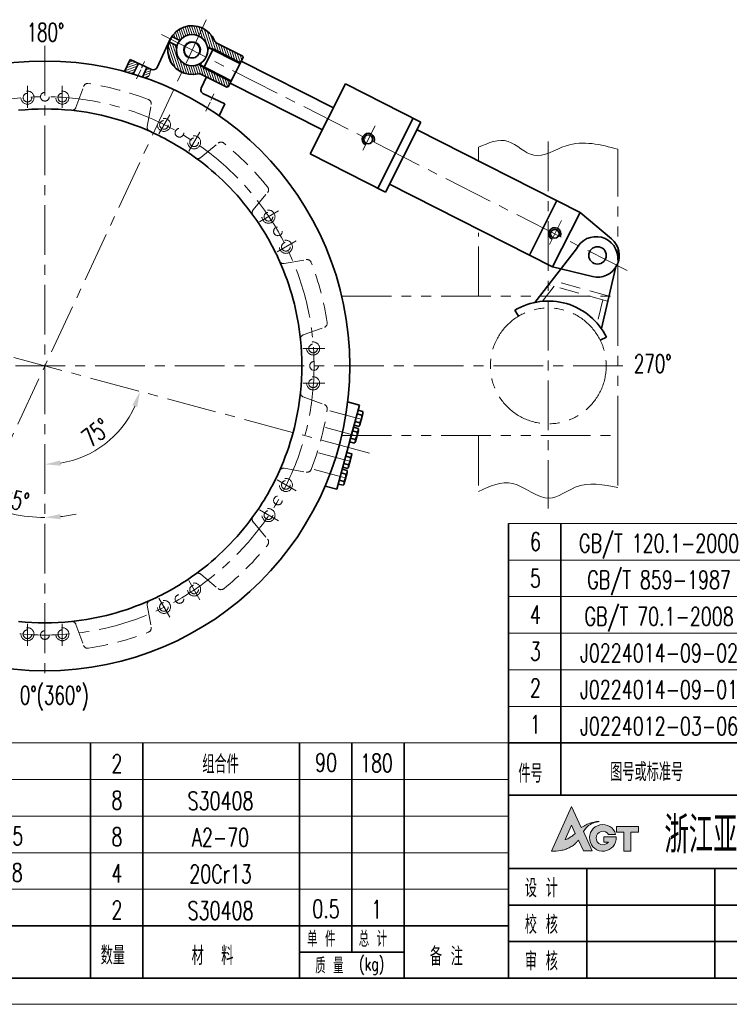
# Model space of a CAD drawing. Header units: millimetres. Extents: x -150 to 2644, y -30 to 1752.
# Tile 2 of 6: x 699 to 1513, y -30 to 1100. Entities that reach past the tile are written whole.
import ezdxf
from ezdxf.enums import TextEntityAlignment as Align

# ---------------------------------------------------------------- set-up
doc = ezdxf.new("R2010")
doc.units = ezdxf.units.MM
doc.header["$LTSCALE"] = 1.8
for name, pattern in [('CENTER', [50.8, 31.75, -6.35, 6.35, -6.35]), ('DASHED', [19.05, 12.7, -6.35]), ('PHANTOM', [63.5, 31.75, -6.35, 6.35, -6.35, 6.35, -6.35])]:
    doc.linetypes.add(name, pattern=pattern)
doc.layers.get('0').update_dxf_attribs({"lineweight": 35})
doc.layers.get('Defpoints').update_dxf_attribs({"lineweight": 35})
for name, color, linetype, lineweight in [('3中心线层', 1, 'CENTER', 15), ('YGJ波浪线', 3, 'Continuous', 15), ('YGJ粗实线', 7, 'Continuous', 35), ('YGJ细实线', 3, 'Continuous', 15), ('YGJ细虚线', 2, 'DASHED', 15), ('剖面线', 2, 'Continuous', 15), ('双点划线', 3, 'PHANTOM', 15), ('尺寸线', 4, 'Continuous', 15), ('粗实线', 7, 'Continuous', 35), ('细实线', 2, 'Continuous', 15), ('虚线', 6, 'DASHED', 15)]:
    doc.layers.add(name, color=color, linetype=linetype, lineweight=lineweight)
doc.layers.add('YGJ不打印图层', color=250, linetype='Continuous', lineweight=35, plot=False)
doc.styles.add('HC_GBDIM', font='romans.shx', dxfattribs={"width": 0.667, "bigfont": 'hzdx.shx'})
doc.styles.add('标准', font='romans.shx', dxfattribs={"width": 0.7, "bigfont": 'hzdx.shx'})
doc.dimstyles.new('HC_GBDIM', dxfattribs={"dimtxt": 3.5, "dimasz": 3, "dimexe": 1, "dimexo": 0, "dimgap": 1, "dimtad": 1, "dimdec": 0, "dimzin": 0, "dimdsep": 46, "dimtxsty": 'HC_GBDIM', "dimcen": 2.5, "dimclrd": 3, "dimclre": 3, "dimclrt": 2, "dimadec": 0, "dimazin": 0, "dimtfac": 0.714286, "dimtdec": 0, "dimtmove": 0, "dimatfit": 3, "dimfxl": 1, "dimtzin": 0, "dimlwd": -1, "dimlwe": -1, "dimarcsym": 0})

# ---------------------------------------------------------------- blocks, each defined once
blk = doc.blocks.new('*U122')
at = {"layer": 'YGJ粗实线'}
blk.add_line((0, 0), (390, 0), dxfattribs=at)
at = {"layer": 'YGJ细实线'}
blk.add_line((-25, -5), (395, -5), dxfattribs=at)
blk = doc.blocks.new('图标')
at = {"layer": 'YGJ细实线', "true_color": 0x0194a4}
h = blk.add_hatch(color=134, dxfattribs=at)
h.dxf.hatch_style = 1
edge = h.paths.add_edge_path()
edge.add_line((3171, -778.12), (3171.97, -780.18))
edge.add_line((3171.97, -780.18), (3173.62, -780.18))
edge.add_line((3173.62, -780.18), (3171.94, -776.47))
edge.add_spline(control_points=[(3171.94, -776.47), (3172.04, -776.33), (3172.28, -776.01), (3172.66, -775.54), (3173.17, -775.17), (3173.69, -774.88), (3174.3, -774.67), (3174.74, -774.61), (3174.99, -774.57)], knot_values=[0, 0, 0, 0, 0.506127, 1.21303, 1.808166, 2.393737, 2.961146, 3.730688, 3.730688, 3.730688, 3.730688], degree=3, periodic=0)
edge.add_spline(control_points=[(3174.99, -774.57), (3174.82, -774.57), (3174.47, -774.56), (3173.96, -774.65), (3173.44, -774.78), (3172.96, -774.98), (3172.46, -775.19), (3172.01, -775.44), (3171.7, -775.62), (3171.54, -775.71)], knot_values=[0, 0, 0, 0, 0.51474, 1.050592, 1.532108, 2.126606, 2.609842, 3.144291, 3.68733, 3.68733, 3.68733, 3.68733], degree=3, periodic=0)
edge.add_line((3171.54, -775.71), (3169.66, -771.68))
edge.add_line((3169.66, -771.68), (3165.83, -780.24))
edge.add_spline(control_points=[(3165.83, -780.24), (3166.43, -780.23), (3167.33, -780.21), (3168.46, -779.89), (3169.27, -779.6), (3169.96, -779.12), (3170.58, -778.65), (3170.88, -778.27), (3171, -778.12)], knot_values=[0, 0, 0, 0, 1.794018, 2.686483, 3.50397, 4.356695, 5.212459, 5.80159, 5.80159, 5.80159, 5.80159], degree=3, periodic=0)
edge = h.paths.add_edge_path(flags=16)
edge.add_spline(control_points=[(3170.4, -776.84), (3170.28, -776.94), (3170.07, -777.1), (3169.76, -777.36), (3169.45, -777.56), (3169.12, -777.78), (3168.79, -777.93), (3168.56, -777.98), (3168.46, -778.01)], knot_values=[0, 0, 0, 0, 0.461656, 0.781514, 1.214544, 1.57739, 1.966104, 2.284035, 2.284035, 2.284035, 2.284035], degree=3, periodic=0)
edge.add_line((3168.46, -778.01), (3169.69, -775.27))
edge.add_line((3169.69, -775.27), (3170.4, -776.84))
h = blk.add_hatch(color=134, dxfattribs=at)
h.dxf.hatch_style = 1
h.paths.add_polyline_path([(3178.21, -777.51), (3175.84, -777.51), (3175.84, -778.49), (3176.72, -778.49, -3.223034), (3176.78, -777.02), (3178.12, -777.02, 2.021246), (3175.66, -780.24, 0.434957)])
h = blk.add_hatch(color=134, dxfattribs=at)
h.dxf.hatch_style = 1
h.paths.add_polyline_path([(3178.27, -776.35), (3178.27, -776.62), (3179.71, -776.62), (3179.71, -780.24), (3181.02, -780.24), (3181.02, -776.62), (3182.47, -776.62), (3182.47, -775.51), (3178.27, -775.51)])
at = {"layer": 'YGJ细实线', "color": 134, "true_color": 0x0194a4}
for p, q in [((3165.83, -780.24), (3169.66, -771.68)), ((3171.54, -775.71), (3169.66, -771.68)), ((3168.46, -778.01), (3169.69, -775.27)), ((3170.4, -776.84), (3169.69, -775.27)), ((3178.27, -775.51), (3182.47, -775.51)), ((3178.27, -775.51), (3178.27, -776.35)), ((3178.27, -775.51), (3178.27, -776.62)), ((3182.47, -775.51), (3182.47, -776.62)), ((3173.62, -780.18), (3171.94, -776.47)), ((3175.84, -778.49), (3175.84, -777.51)), ((3175.84, -777.51), (3178.21, -777.51)), ((3176.78, -777.02), (3178.12, -777.02)), ((3178.27, -776.62), (3179.71, -776.62)), ((3179.71, -776.62), (3179.71, -780.24)), ((3181.02, -776.62), (3182.47, -776.62)), ((3181.02, -776.62), (3181.02, -780.24)), ((3171.97, -780.18), (3171, -778.12)), ((3175.84, -778.49), (3176.72, -778.49)), ((3171.97, -780.18), (3173.62, -780.18)), ((3179.71, -780.24), (3181.02, -780.24))]:
    blk.add_line(p, q, dxfattribs=at)
for centre, radius, start, end in [((3175.66, -777.69), 2.55, 15.2946, 4.0279), ((3175.68, -777.72), 1.3, 32.4416, 323.4921)]:
    blk.add_arc(centre, radius, start, end, dxfattribs=at)
for points in [[(3171.54, -775.71), (3172.01, -775.44), (3172.48, -775.19), (3172.92, -774.99), (3173.48, -774.78), (3173.95, -774.66), (3174.48, -774.58), (3174.99, -774.57)], [(3174.99, -774.57), (3174.23, -774.71), (3173.7, -774.9), (3173.18, -775.17), (3172.71, -775.53), (3172.24, -776.07), (3171.94, -776.47)], [(3168.46, -778.01), (3168.77, -777.92), (3169.12, -777.77), (3169.43, -777.57), (3169.79, -777.33), (3170.03, -777.13), (3170.4, -776.84)], [(3171, -778.12), (3170.62, -778.57), (3169.96, -779.12), (3169.24, -779.58), (3168.48, -779.88), (3167.62, -780.11), (3165.83, -780.24)]]:
    blk.add_spline(points, degree=3, dxfattribs=at)
blk = doc.blocks.new('HC_BTL_BLK')
at = {"layer": 'YGJ不打印图层'}
for p, q in [((-140.5, 21), (-140.5, 0)), ((-79.27, 7), (-79.27, 0))]:
    blk.add_line(p, q, dxfattribs=at)
at = {"layer": 'YGJ粗实线'}
for p, q in [((-180, 35), (0, 35)), ((-180, 35), (-180, 0)), ((-60, 35), (-60, 0)), ((0, 0), (0, 35)), ((-180, 21), (-60, 21)), ((-165, 21), (-165, 0)), ((-120, 21), (-120, 0)), ((-60, 21), (0, 21)), ((-50, 7), (-50, 21)), ((-120, 14), (-180, 14)), ((0, 14), (-60, 14)), ((-36, 7), (-36, 14)), ((-18, 7), (-18, 14)), ((-120, 7), (-180, 7)), ((-60, 7), (-120, 7)), ((-103, 7), (-103, 0)), ((0, 7), (-60, 7)), ((-60, 7), (-60, 0)), ((-60, 7), (-60, 0)), ((-50, 0), (-50, 7)), ((-36, 0), (-36, 7)), ((-18, 0), (-18, 7)), ((-180, 0), (0, 0))]:
    blk.add_line(p, q, dxfattribs=at)
at = {"layer": 'YGJ细实线'}
blk.add_blockref('图标', (-3337.63, 804.53), dxfattribs=at)
at = {"layer": 'YGJ粗实线', "style": '标准', "width": 0.7}
for s, height, p in [('设 计', 3.5, (-176.89, 15.48)), ('材 料', 3.5, (-58.86, 15.48)), ('校 核', 3.5, (-176.89, 8.48)), ('比 例', 3.5, (-58.86, 8.48)), ('质 量', 3.5, (-33.44, 8.48)), ('(kg)', 3, (-24.46, 8.9)), ('审 核', 3.5, (-176.89, 1.48)), ('标准化审查', 3.5, (-119.53, 1.48)), ('版 次', 3.5, (-58.86, 1.48)), ('第    张', 3.5, (-33.99, 1.48)), ('共    张', 3.5, (-15.73, 1.48))]:
    blk.add_text(s, height=height, dxfattribs=at).set_placement(p)
at = {"layer": 'YGJ粗实线', "style": '标准'}
for tag, p, width in [('设计', (-163.61, 15.42), 0.7), ('设计日期', (-139.9, 15.53), 0.5), ('校核', (-163.62, 8.27), 0.7), ('校核日期', (-139.91, 8.15), 0.5), ('审核', (-163.9, 1.17), 0.7), ('审核日期', (-139.93, 1.47), 0.5), ('标准化', (-102.02, 1.32), 0.7), ('标准化日期', (-78.22, 1.4), 0.5)]:
    blk.add_attdef(tag, p, '', height=3.5, dxfattribs=dict(at, width=width))
at = {"layer": 'YGJ细虚线', "style": '标准', "width": 0.7}
blk.add_text('浙江亚光科技股份有限公司', height=7, dxfattribs=at).set_placement((-150.17, 23.91))
at = {"layer": 'YGJ细虚线', "style": '标准'}
blk.add_attdef('图样代号', text='', height=7, dxfattribs=at).set_placement((-58.84, 23.93), (-2.02, 23.93), align=Align.FIT)
at = {"layer": 'YGJ细虚线', "color": 2, "style": '标准'}
blk.add_attdef('材料名称', text='', height=3.5, dxfattribs=at).set_placement((-48.51, 15.65), (-1.4, 15.65), align=Align.FIT)
at = {"layer": 'YGJ细虚线', "style": '标准'}
blk.add_attdef('图样名称', text='', height=7, rotation=359.9203, dxfattribs=at).set_placement((-118.11, 10.54), (-62.08, 10.46), align=Align.FIT)
at = {"layer": 'YGJ细虚线', "style": '标准', "width": 0.7}
for tag, p in [('比例', (-42.58, 8.34)), ('版本号', (-42.46, 1.45)), ('页码', (-27.44, 1.39)), ('页数', (-9.32, 1.39))]:
    blk.add_attdef(tag, text='', height=3.5, dxfattribs=at).set_placement(p, align=Align.CENTER)
at = {"layer": 'YGJ细虚线', "color": 2, "style": '标准', "width": 0.7}
blk.add_attdef('重量', text='', height=3.5, dxfattribs=at).set_placement((-9.41, 8.55), align=Align.CENTER)
blk = doc.blocks.new('*D187')
at = {"layer": 'Defpoints', "color": 0}
for p in [(912.9, 1100.3), (727.6, 1070.4), (677.7, 536.2), (727.6, 339.9), (541.9, 304.6)]:
    blk.add_point(p, dxfattribs=at)
at = {"layer": 'YGJ细实线', "color": 3}
for start, end in [(233.1435, 239.0732), (245.0029, 270), (275.9297, 281.8594)]:
    blk.add_arc((727.6, 702.9), 174, start, end, dxfattribs=at)
for points in [[(636.7, 551), (639.6, 556.3), (654.1, 545.2)], [(745.4, 532.8), (745.7, 526.8), (727.6, 528.9)]]:
    blk.add_solid(points, dxfattribs=at)
at = {"layer": 'YGJ细实线', "color": 2, "insert": (693.5, 549.1), "char_height": 21, "attachment_point": 5, "rotation": 347.5015, "style": 'HC_GBDIM'}
blk.add_mtext('25%%d', dxfattribs=at)
blk = doc.blocks.new('*D188')
at = {"layer": 'Defpoints', "color": 0}
for p in [(727.6, 1070.4), (355, 802.9), (775.3, 600.4), (1100.2, 602.9), (727.6, 339.9)]:
    blk.add_point(p, dxfattribs=at)
at = {"layer": 'YGJ细实线', "color": 3}
blk.add_arc((727.6, 702.9), 113.1, 279.1322, 335.8458, dxfattribs=at)
for points in [[(833.6, 655.6), (827.9, 657.7), (836.8, 673.6)], [(745.3, 594.3), (745.8, 588.3), (727.6, 589.9)]]:
    blk.add_solid(points, dxfattribs=at)
at = {"layer": 'YGJ细实线', "color": 2, "insert": (786.3, 626.3), "char_height": 21, "attachment_point": 5, "rotation": 37.489, "style": 'HC_GBDIM'}
blk.add_mtext('75%%d', dxfattribs=at)
blk = doc.blocks.new('mx$INVTITLE')
at = {"layer": 'YGJ粗实线'}
for p, q in [((0, 10), (-180, 10)), ((-180, 0), (-180, 10)), ((-170, 0), (-170, 10)), ((-132, 0), (-132, 10)), ((-80, 0), (-80, 10)), ((-70, 0), (-70, 10)), ((-40, 0), (-40, 10)), ((-30, 10), (-30, 5)), ((-20, 0), (-20, 10)), ((0, 0), (0, 10)), ((-20, 5), (-40, 5)), ((-180, 0), (0, 0))]:
    blk.add_line(p, q, dxfattribs=at)
at = {"layer": 'YGJ细虚线', "style": '标准', "width": 0.7}
for s, height, p in [('单 件', 3, (-38.56, 6)), ('总 计', 3, (-28.68, 6)), ('件号', 3.5, (-178.15, 2.41)), ('图号或标准号', 3.5, (-160.55, 2.7)), ('名 称 及 规 格', 3.5, (-120.84, 2.7)), ('数量', 3.5, (-78.06, 2.61)), ('材  料', 3.5, (-60.68, 2.54)), ('备 注', 3.5, (-15.07, 2.41)), ('质 量', 3, (-37.01, 0.89)), ('(kg)', 2.5, (-28.62, 1.48))]:
    blk.add_text(s, height=height, dxfattribs=at).set_placement(p)
blk = doc.blocks.new('mx')
for p, q in [((-170, 0), (-170, 7)), ((-132, 0), (-132, 7)), ((-80, 0), (-80, 7)), ((-70, 0), (-70, 7)), ((-40, 0), (-40, 7)), ((-30, 0), (-30, 7)), ((-20, 0), (-20, 7)), ((0, 0), (0, 7))]:
    blk.add_line(p, q)
at = {"layer": 'YGJ粗实线'}
blk.add_line((-180, 0), (-180, 7), dxfattribs=at)
at = {"layer": 'YGJ细实线'}
for p, q in [((0, 7), (-180, 7)), ((0, 0), (-180, 0))]:
    blk.add_line(p, q, dxfattribs=at)
at = {"layer": 'YGJ细虚线', "style": '标准', "width": 0.7}
for tag, p in [('序号', (-174.87, 1.79)), ('数量', (-74.95, 1.3)), ('单重', (-34.93, 1.51)), ('总重', (-25.27, 1.42))]:
    blk.add_attdef(tag, text='', height=3.5, dxfattribs=at).set_placement(p, align=Align.CENTER)
at = {"layer": 'YGJ细虚线', "style": '标准'}
for tag, p, p2 in [('图号或标准号', (-169.36, 1.46), (-133.02, 1.46)), ('名称及规格型号', (-130.92, 1.46), (-81.17, 1.46)), ('材料', (-69.2, 1.19), (-41.03, 1.19)), ('备注', (-19.06, 1.51), (-0.99, 1.51))]:
    blk.add_attdef(tag, text='', height=3.5, dxfattribs=at).set_placement(p, p2, align=Align.FIT)

msp = doc.modelspace()

# ---------------------------------------------------------------- hatches: boundary and pattern name
at = {"layer": '剖面线'}
h = msp.add_hatch(dxfattribs=at)
h.set_pattern_fill('ANSI31', color=256, scale=20, angle=333.1413, style=0)
h.set_pattern_definition([(108.141258, (13995.428, 8325.218), (2.37572943, 0.778402), [])])
h.paths.add_polyline_path([(909.3, 1090.4), (904.7, 1081.5, 0.350001), (882.8, 1076.9), (873.7, 1081.5, -0.372825)])
h.paths.add_polyline_path([(870.1, 1074.4), (879.1, 1069.8, 0.350001), (888.5, 1049.4), (884, 1040.5, -0.372825)])
h.paths.add_polyline_path([(916.3, 1068.9), (952, 1050.8), (951.5, 1050), (915.9, 1068)], flags=17)
h.paths.add_polyline_path([(905.9, 1048.4), (941.6, 1030.3), (941.2, 1029.4), (905.5, 1047.5)], flags=17)
edge = h.paths.add_edge_path()
edge.add_line((938, 1023.2), (936.6, 1022.7))
edge.add_line((936.6, 1022.7), (905.1, 1038.7))
edge.add_arc((896.6, 1065.4), 28, 243.1413, 287.5566, ccw=False)
edge.add_line((884, 1040.5), (888.5, 1049.4))
edge.add_arc((896.6, 1065.4), 18, 243.1413, 295.4714)
edge.add_line((904.4, 1049.2), (905.9, 1048.4))
edge.add_line((905.9, 1048.4), (905.5, 1047.5))
edge.add_line((905.5, 1047.5), (941.2, 1029.4))
edge.add_line((941.2, 1029.4), (938, 1023.2))
edge = h.paths.add_edge_path()
edge.add_line((954.7, 1058.4), (955.2, 1057.1))
edge.add_line((955.2, 1057.1), (952, 1050.8))
edge.add_line((952, 1050.8), (916.3, 1068.9))
edge.add_line((916.3, 1068.9), (915.9, 1068))
edge.add_line((915.9, 1068), (914.3, 1068.8))
edge.add_arc((896.6, 1065.4), 18, 10.8111, 63.1413)
edge.add_line((904.7, 1081.5), (909.3, 1090.4))
edge.add_arc((896.6, 1065.4), 28, 18.7259, 63.1413, ccw=False)
edge.add_line((923.1, 1074.4), (954.7, 1058.4))
h = msp.add_hatch(dxfattribs=at)
h.set_pattern_fill('ANSI31', color=256, scale=20, angle=155, style=0)
h.set_pattern_definition([(200, (2614.937, -15126.7213), (0.85505036, -2.34923155), [])])
edge = h.paths.add_edge_path()
edge.add_arc((811.7, 996.4), 45, 67.2159, 80.7858, ccw=False)
edge.add_line((829.1, 1037.8), (834.9, 1050.1))
edge.add_line((834.9, 1050.1), (825.3, 1054.5))
edge.add_line((825.3, 1054.5), (818.9, 1040.8))
edge = h.paths.add_edge_path()
edge.add_spline(control_points=[(843.7, 1033.1), (844.4, 1033.9), (845.9, 1034.8), (848.6, 1036.9), (847.8, 1040.6), (849, 1042.6), (849.4, 1043.3)], knot_values=[0, 0, 0, 0, 2.038896, 5.182985, 9.313856, 11.863259, 11.863259, 11.863259, 11.863259], degree=3, periodic=0)
edge.add_line((849.4, 1043.3), (844.8, 1045.4))
edge.add_line((844.8, 1045.4), (839.7, 1034.5))
edge.add_arc((838.3, 1023.8), 10.7, 59.7424, 82.2042, ccw=False)

# ---------------------------------------------------------------- linework, layer by layer
for p, q in [((920.8, 1066.7, -9.6), (909.9, 1045.2, -9.6)), ((920.8, 1066.7, -9.6), (952, 1050.8, -9.6)), ((952.9, 1052.6, -9.6), (940.2, 1027.6, -9.6)), ((952.9, 1052.6, -9.6), (1058.9, 999, -9.6)), ((909.9, 1045.2, -9.6), (941.2, 1029.4, -9.6)), ((940.2, 1027.6, -9.6), (1046.2, 974, -9.6)), ((1072.9, 1026.6, -9.6), (1032.2, 946.3, -9.6)), ((1072.9, 1026.6, -9.6), (1159.4, 982.8, -9.6)), ((1150.5, 987.3, -9.6), (1109.8, 907, -9.6)), ((1159.4, 982.8, -9.6), (1118.8, 902.5, -9.6)), ((1154.9, 973.9, -9.6), (1342.3, 879, -9.6)), ((1032.2, 946.3, -9.6), (1118.8, 902.5, -9.6)), ((1123.3, 911.4, -9.6), (1310.6, 816.6, -9.6)), ((1315.5, 892.6, -9.6), (1283.9, 830.1, -9.6)), ((1342.3, 879, -9.6), (1310.6, 816.6, -9.6)), ((1342.3, 879, -9.6), (1378.2, 848.9, -9.6)), ((1310.6, 816.6, -9.6), (1356.2, 805.4, -9.6))]:
    msp.add_line(p, q)
at = {"ltscale": 6}
for p, q in [((1062.8, 561.3, -9.6), (1088.7, 657.9, -9.6)), ((1088.7, 657.9, -9.6), (1075.1, 661.5, -9.6)), ((1091.5, 646.2, -9.6), (1085.9, 647.7, -9.6)), ((1092.6, 650.4, -9.6), (1087, 651.9, -9.6)), ((1089.2, 635.4, -9.6), (1092.7, 648.2, -9.6)), ((1082.5, 634.9, -9.6), (1088, 633.5, -9.6)), ((1089.2, 637.7, -9.6), (1083.6, 639.2, -9.6)), ((1077.3, 615.6, -9.6), (1081.9, 632.6, -9.6)), ((1086.3, 626.9, -9.6), (1080.7, 628.4, -9.6)), ((1087.4, 631.1, -9.6), (1081.9, 632.6, -9.6)), ((1084.1, 616.1, -9.6), (1087.5, 628.8, -9.6)), ((1077.3, 615.6, -9.6), (1082.9, 614.1, -9.6)), ((1084, 618.4, -9.6), (1078.5, 619.9, -9.6)), ((1078.5, 597.9, -9.6), (1073, 599.4, -9.6)), ((1079.7, 602.1, -9.6), (1074.1, 603.6, -9.6)), ((1076.3, 587.1, -9.6), (1079.7, 599.9, -9.6)), ((1076.2, 589.4, -9.6), (1070.7, 590.9, -9.6)), ((1073.3, 578.6, -9.6), (1067.8, 580.1, -9.6)), ((1068.9, 584.3, -9.6), (1074.5, 582.8, -9.6)), ((1069.6, 586.6, -9.6), (1075.1, 585.2, -9.6)), ((1074.5, 580.5, -9.6), (1071.1, 567.8, -9.6)), ((1069.9, 565.8, -9.6), (1064.4, 567.3, -9.6)), ((1071.1, 570.1, -9.6), (1065.5, 571.6, -9.6)), ((1062.8, 561.3, -9.6), (1049.2, 565, -9.6))]:
    msp.add_line(p, q, dxfattribs=at)
for centre, radius in [((727.6, 702.9, -9.6), 350), ((1098.9, 963, -9.6), 5), ((1313.1, 854.6, -9.6), 5), ((1362.1, 829.7, -9.6), 10)]:
    msp.add_circle(centre, radius)
for centre, radius, start, end in [((727.6, 702.9, -9.6), 295, 84.087, 95.913), ((727.6, 702.9, -9.6), 295, 65.913, 84.087), ((727.6, 702.9, -9.6), 295, 54.087, 65.913), ((727.6, 702.9, -9.6), 295, 35.913, 54.087), ((727.6, 702.9, -9.6), 295, 24.087, 35.913), ((727.6, 702.9, -9.6), 295, 5.913, 24.087), ((727.6, 702.9, -9.6), 295, 354.087, 5.913), ((727.6, 702.9, -9.6), 295, 335.913, 354.087), ((1076.5, 645.7, -9.6), 15, 327.9524, 2.0476), ((1088.8, 649.2, -9.6), 4, 311.6276, 18.3724), ((1085.4, 636.4, -9.6), 4, 311.6276, 18.3724), ((1071.3, 626.3, -9.6), 15, 327.9524, 2.0476), ((1083.6, 629.9, -9.6), 4, 311.6276, 18.3724), ((1080.2, 617.1, -9.6), 4, 311.6276, 18.3724), ((1075.9, 600.9, -9.6), 4, 311.6276, 18.3724), ((1072.4, 588.1, -9.6), 4, 311.6276, 18.3724), ((1063.5, 597.4, -9.6), 15, 327.9524, 2.0476), ((727.6, 702.9, -9.6), 295, 324.087, 335.913), ((1058.3, 578, -9.6), 15, 327.9524, 2.0476), ((1070.7, 581.6, -9.6), 4, 311.6276, 18.3724), ((1067.3, 568.8, -9.6), 4, 311.6276, 18.3724), ((727.6, 702.9, -9.6), 295, 305.913, 324.087), ((727.6, 702.9, -9.6), 295, 294.087, 305.913), ((727.6, 702.9, -9.6), 295, 275.913, 294.087), ((727.6, 702.9, -9.6), 295, 264.087, 275.913)]:
    msp.add_arc(centre, radius, start, end, dxfattribs=at)
for centre, radius, start, end in [((1098.9, 963, -9.6), 7, 333.1413, 243.1413), ((1313.1, 854.6, -9.6), 7, 333.1413, 243.1413), ((1362.1, 829.7, -9.6), 25, 256.2695, 50.013)]:
    msp.add_arc(centre, radius, start, end)
at = {"layer": '3中心线层'}
for p, q in [((541.9, 304.6, -9.6), (912.9, 1100.3, -9.6)), ((861.6, 1083.2, -9.6), (1396.1, 812.5, -9.6)), ((727.6, 1070.4, -9.6), (727.6, 339.9, -9.6)), ((707.6, 1024.3, -9.6), (707.6, 999.1, -9.6)), ((747.6, 1024.3, -9.6), (747.6, 999.1, -9.6)), ((871, 991.3, -9.6), (858.4, 969.4, -9.6)), ((1106.7, 978.4, -9.6), (1092.7, 950.6, -9.6)), ((905.6, 971.3, -9.6), (893, 949.4, -9.6)), ((1305.6, 960.6, -9.6), (1305.6, 539.2, -9.6)), ((995.9, 880.9, -9.6), (974.1, 868.3, -9.6)), ((1320.9, 870, -9.6), (1306.8, 842.2, -9.6)), ((1015.9, 846.3, -9.6), (994.1, 833.7, -9.6)), ((1100.2, 602.9, -9.6), (355, 802.9, -9.6)), ((1049, 722.9, -9.6), (1023.8, 722.9, -9.6)), ((53.8, 702.9, -9.6), (1401.3, 702.9, -9.6)), ((1049, 682.9, -9.6), (1023.8, 682.9, -9.6)), ((1091.9, 641.5, -9.6), (1054.8, 651.5, -9.6)), ((1086.7, 622.2, -9.6), (1049.6, 632.1, -9.6)), ((1079, 593.2, -9.6), (1041.9, 603.2, -9.6)), ((1073.8, 573.9, -9.6), (1036.7, 583.8, -9.6)), ((1015.9, 559.5, -9.6), (994.1, 572.1, -9.6)), ((995.9, 524.9, -9.6), (974.1, 537.5, -9.6)), ((905.6, 434.5, -9.6), (893, 456.4, -9.6)), ((871, 414.5, -9.6), (858.4, 436.4, -9.6)), ((707.6, 381.5, -9.6), (707.6, 406.7, -9.6)), ((747.6, 381.5, -9.6), (747.6, 406.7, -9.6))]:
    msp.add_line(p, q, dxfattribs=at)
at = {"layer": '3中心线层', "ltscale": 0.2}
for p, q in [((832.7, 1032.5, -9.6), (842, 1052.3, -9.6)), ((912.4, 995.3, -9.6), (921.7, 1015.1, -9.6))]:
    msp.add_line(p, q, dxfattribs=at)
at = {"layer": '3中心线层'}
msp.add_circle((727.6, 702.9, -9.6), 309, dxfattribs=at)
at = {"layer": 'YGJ细实线'}
for points in [[(1225.6, 954, -9.6), (1259.4, 960.6), (1288.9, 944.7), (1326.1, 955.6), (1385.6, 951.6, -9.6)], [(1225.6, 558.8, -9.6), (1264.7, 568), (1306.9, 550.9), (1336.6, 563.5), (1385.6, 563.4, -9.6)]]:
    msp.add_spline(points, degree=3, dxfattribs=at)
at = {"layer": '双点划线'}
for p, q in [((1225.6, 938.1, -9.6), (1225.6, 954, -9.6)), ((1385.6, 782.9, -9.6), (1385.6, 951.6, -9.6)), ((1225.6, 782.9, -9.6), (1225.6, 855.8, -9.6)), ((1068.3, 782.9, -9.6), (1385.6, 782.9, -9.6)), ((1385.6, 782.9, -9.6), (1385.6, 622.9, -9.6)), ((1068.3, 622.9, -9.6), (1385.6, 622.9, -9.6)), ((1225.6, 622.9, -9.6), (1225.6, 558.8, -9.6)), ((1385.6, 622.9, -9.6), (1385.6, 563.4, -9.6))]:
    msp.add_line(p, q, dxfattribs=at)
msp.add_circle((1305.6, 702.9, -9.6), 66.5, dxfattribs=at)
at = {"layer": '尺寸线', "linetype": 'DASHED'}
for p, q in [((1312.2, 794.3, -9.6), (1298.9, 777.1, -9.6)), ((1373.7, 777.1, -9.6), (1306, 796, -9.6)), ((1375.3, 782.9, -9.6), (1310, 801.1, -9.6)), ((1368.2, 778.7, -9.6), (1361.8, 751.7, -9.6))]:
    msp.add_line(p, q, dxfattribs=at)
at = {"layer": '粗实线'}
for p, q in [((871.2, 1077.3, -9.6), (856.4, 1045.6, -9.6)), ((870.3, 1075, -9.6), (879.3, 1070.4, -9.6)), ((873.4, 1081, -9.6), (882.4, 1076.5, -9.6)), ((914.3, 1068.8, -9.6), (951.5, 1050, -9.6)), ((916.3, 1068.9, -9.6), (914.6, 1065.6, -9.6)), ((916.3, 1068.9, -9.6), (914.6, 1065.6, -9.6)), ((924.9, 1073.5, -9.6), (954.7, 1058.4, -9.6)), ((825.3, 1054.5, -9.6), (818.9, 1040.8, -9.6)), ((825.3, 1054.5, -9.6), (849.8, 1043.1, -9.6)), ((955.2, 1057.1, -9.6), (938, 1023.2, -9.6)), ((955.2, 1057.1, -9.6), (954.7, 1058.4, -9.6)), ((834.9, 1050.1, -9.6), (829.1, 1037.8, -9.6)), ((839.7, 1034.5, -9.6), (844.8, 1045.4, -9.6)), ((904.4, 1049.2, -9.6), (941.6, 1030.3, -9.6)), ((907.2, 1050.9, -9.6), (905.5, 1047.5, -9.6)), ((907.2, 1050.9, -9.6), (905.9, 1048.4, -9.6)), ((906.8, 1037.9, -9.6), (936.6, 1022.7, -9.6)), ((907.2, 1021.9, -9.6), (913.1, 1034.6, -9.6)), ((936.6, 1022.7, -9.6), (938, 1023.2, -9.6)), ((909.6, 1015.2, -9.6), (934.1, 1003.8, -9.6)), ((934.1, 1003.8, -9.6), (927.7, 990.1, -9.6)), ((1337.9, 837.1, -9.6), (1290.3, 775.8, -9.6)), ((1382.9, 815.2, -9.6), (1366.6, 745.7, -9.6)), ((1267.2, 766.7, -9.6), (1271.3, 759.9, -9.6)), ((1372.3, 736, -9.6), (1365.2, 732.4, -9.6))]:
    msp.add_line(p, q, dxfattribs=at)
for radius in [18, 9]:
    msp.add_circle((896.6, 1065.4, -9.6), radius, dxfattribs=at)
for centre, radius, start, end in [((896.6, 1065.4, -9.6), 28, 22.3922, 284.2644), ((896.6, 1065.4, -9.6), 28, 22.3922, 283.8903), ((927.1, 1078, -9.6), 5, 202.3922, 243.1413), ((851.9, 1047.7, -9.6), 5, 245, 335), ((904.5, 1033.4, -9.6), 5, 63.1413, 103.8903), ((911.7, 1019.8, -9.6), 5, 155, 245), ((1360.5, 826.3, -9.6), 25, 356.6041, 154.2387), ((1305.6, 702.9, -9.6), 74.5, 26.3562, 121.0379)]:
    msp.add_arc(centre, radius, start, end, dxfattribs=at)
at = {"layer": '细实线'}
for p, q in [((870.1, 1074.4, -9.6), (879.1, 1069.8, -9.6)), ((873.7, 1081.5, -9.6), (882.8, 1076.9, -9.6)), ((916.3, 1068.9, -9.6), (952, 1050.8, -9.6)), ((905.5, 1047.5, -9.6), (941.2, 1029.4, -9.6))]:
    msp.add_line(p, q, dxfattribs=at)
msp.add_arc((896.6, 1065.4, -9.6), 10, 331.9941, 247.2407, dxfattribs=at)
at = {"layer": '细实线', "start_tangent": (0.888173, 0.459508), "end_tangent": (0.48375, 0.875206)}
msp.add_spline([(843.7, 1033.1, -9.6), (845.6, 1034.7, -9.6), (847.8, 1036.9, -9.6), (848.4, 1041, -9.6), (849.4, 1043.3, -9.6)], degree=3, dxfattribs=at)
at = {"layer": '虚线'}
for p, q in [((763.2, 999.6, -9.6), (772, 1023.9, -9.6)), ((845.1, 977.7, -9.6), (849.6, 1003.1, -9.6)), ((906.8, 942.1, -9.6), (926.5, 958.6, -9.6)), ((966.7, 882.1, -9.6), (983.3, 901.9, -9.6)), ((1002.3, 820.4, -9.6), (1027.8, 824.9, -9.6)), ((1024.3, 738.5, -9.6), (1048.5, 747.3, -9.6)), ((1024.3, 667.3, -9.6), (1048.5, 658.5, -9.6)), ((1002.3, 585.4, -9.6), (1027.8, 580.9, -9.6)), ((966.7, 523.7, -9.6), (983.3, 504, -9.6)), ((906.8, 463.8, -9.6), (926.5, 447.2, -9.6)), ((845.1, 428.2, -9.6), (849.6, 402.7, -9.6)), ((763.2, 406.2, -9.6), (772, 382, -9.6))]:
    msp.add_line(p, q, dxfattribs=at)
for centre, radius in [((707.6, 1010.9, -9.6), 7.5), ((747.6, 1010.9, -9.6), 7.5), ((707.6, 1010.9, -9.6), 5), ((727.6, 1011.9, -9.6), 5), ((747.6, 1010.9, -9.6), 5), ((864.3, 979.6, -9.6), 7.5), ((864.3, 979.6, -9.6), 5), ((882.1, 970.5, -9.6), 5), ((898.9, 959.6, -9.6), 7.5), ((898.9, 959.6, -9.6), 5), ((984.3, 874.2, -9.6), 7.5), ((984.3, 874.2, -9.6), 5), ((995.2, 857.4, -9.6), 5), ((1004.3, 839.6, -9.6), 7.5), ((1004.3, 839.6, -9.6), 5), ((1035.6, 722.9, -9.6), 7.5), ((1035.6, 722.9, -9.6), 5), ((1036.6, 702.9, -9.6), 5), ((1035.6, 682.9, -9.6), 7.5), ((1035.6, 682.9, -9.6), 5), ((1004.3, 566.2, -9.6), 7.5), ((1004.3, 566.2, -9.6), 5), ((995.2, 548.4, -9.6), 5), ((984.3, 531.6, -9.6), 7.5), ((984.3, 531.6, -9.6), 5), ((898.9, 446.2, -9.6), 7.5), ((898.9, 446.2, -9.6), 5), ((864.3, 426.2, -9.6), 7.5), ((864.3, 426.2, -9.6), 5), ((882.1, 435.3, -9.6), 5), ((707.6, 394.9, -9.6), 7.5), ((707.6, 394.9, -9.6), 5), ((727.6, 393.9, -9.6), 5), ((747.6, 394.9, -9.6), 7.5), ((747.6, 394.9, -9.6), 5)]:
    msp.add_circle(centre, radius, dxfattribs=at)
for centre, radius, start, end in [((776.7, 1022.1, -9.6), 5, 81.2508, 160), ((727.6, 702.9, -9.6), 328, 68.7492, 81.1215), ((844.7, 1003.9, -9.6), 5, 350, 68.7492), ((758.5, 1001.3, -9.6), 5, 264.087, 340), ((850, 976.8, -9.6), 5, 170, 245.913), ((929.8, 954.8, -9.6), 5, 51.2508, 130), ((727.6, 702.9, -9.6), 328, 38.7492, 51.2508), ((903.5, 945.9, -9.6), 5, 234.087, 310), ((979.5, 905.1, -9.6), 5, 320, 38.7492), ((970.6, 878.9, -9.6), 5, 140, 215.913), ((1001.5, 825.3, -9.6), 5, 204.087, 280), ((1028.6, 820, -9.6), 5, 21.2508, 100), ((727.6, 702.9, -9.6), 328, 8.7492, 21.2508), ((1046.8, 752, -9.6), 5, 290, 8.7492), ((1026, 733.8, -9.6), 5, 110, 185.913), ((1026, 672, -9.6), 5, 174.087, 250), ((1046.8, 653.8, -9.6), 5, 351.2508, 70), ((727.6, 702.9, -9.6), 328, 338.7492, 351.2508), ((1001.5, 580.5, -9.6), 5, 80, 155.913), ((1028.6, 585.8, -9.6), 5, 260, 338.7492), ((970.6, 526.9, -9.6), 5, 144.087, 220), ((727.6, 702.9, -9.6), 328, 308.7492, 321.2508), ((979.5, 500.7, -9.6), 5, 321.2508, 40), ((903.5, 459.9, -9.6), 5, 50, 125.913), ((929.8, 451, -9.6), 5, 230, 308.7492), ((850, 429, -9.6), 5, 114.087, 190), ((758.5, 404.5, -9.6), 5, 20, 95.913), ((727.6, 702.9, -9.6), 328, 278.7492, 291.2508), ((844.7, 401.9, -9.6), 5, 291.2508, 10), ((776.7, 383.7, -9.6), 5, 200, 278.7492)]:
    msp.add_arc(centre, radius, start, end, dxfattribs=at)

# ---------------------------------------------------------------- block references
at = {"layer": 'YGJ波浪线', "ltscale": 6, "xscale": 6, "yscale": 6, "zscale": 6}
msp.add_blockref('*U122', (0, 0), dxfattribs=at)
at = {"layer": 'YGJ波浪线', "xscale": 6, "yscale": 6, "zscale": 6}
for p in [(2340, 210), (1260, 0)]:
    msp.add_blockref('mx$INVTITLE', p, dxfattribs=at)
at = {"layer": 'YGJ波浪线', "ltscale": 6}
ref = msp.add_blockref('HC_BTL_BLK', (2340, 0), dxfattribs=dict(at, xscale=6, yscale=6, zscale=6))
ref.add_attrib('图样名称', '液压开盖组件', dxfattribs={"layer": 'YGJ细虚线', "height": 42, "rotation": 359.9203, "style": '标准', "width": 0.8}).set_placement((1799.4, 63), align=Align.CENTER)
ref.add_attrib('图样代号', 'J0224014-09', dxfattribs={"layer": 'YGJ细虚线', "height": 42, "style": '标准', "width": 0.781854}).set_placement((1987, 143.6), (2327.9, 143.6), align=Align.FIT)
ref.add_attrib('比例', '1:6', dxfattribs={"layer": 'YGJ细虚线', "height": 21, "style": '标准', "width": 0.7}).set_placement((2084.5, 50), align=Align.CENTER)
ref.add_attrib('页码', '1', dxfattribs={"layer": 'YGJ细虚线', "height": 21, "style": '标准', "width": 0.7}).set_placement((2175.3, 8.3), align=Align.CENTER)
ref.add_attrib('页数', '1', dxfattribs={"layer": 'YGJ细虚线', "height": 21, "style": '标准', "width": 0.7}).set_placement((2284.1, 8.3), align=Align.CENTER)
ref.add_attrib('版本号', '1', dxfattribs={"layer": 'YGJ细虚线', "height": 21, "style": '标准', "width": 0.7}).set_placement((2085.3, 8.7), align=Align.CENTER)
ref.add_attrib('材料名称', '组合件', dxfattribs={"layer": 'YGJ细虚线', "color": 2, "height": 21, "style": '标准', "width": 0.8}).set_placement((2190.3, 93.9), align=Align.CENTER)
ref.add_attrib('重量', '355', dxfattribs={"layer": 'YGJ细虚线', "color": 2, "height": 21, "style": '标准', "width": 0.7}).set_placement((2283.5, 51.3), align=Align.CENTER)
at = {"layer": 'YGJ粗实线'}
ref = msp.add_blockref('mx', (2340, 480), dxfattribs=dict(at, xscale=6, yscale=6, zscale=6))
ref.add_attrib('序号', '6', dxfattribs={"layer": 'YGJ细虚线', "height": 21, "style": '标准', "width": 0.7}).set_placement((1290.8, 490.7), align=Align.CENTER)
ref.add_attrib('图号或标准号', 'GB/T 120.1-2000', dxfattribs={"layer": 'YGJ细虚线', "height": 21, "style": '标准', "width": 0.7}).set_placement((1432.8, 488.8), align=Align.CENTER)
ref.add_attrib('名称及规格型号', '内螺纹圆柱销 12X35', dxfattribs={"layer": 'YGJ细虚线', "height": 21, "style": '标准', "width": 0.7}).set_placement((1703.7, 488.8), align=Align.CENTER)
ref.add_attrib('数量', '12', dxfattribs={"layer": 'YGJ细虚线', "height": 21, "style": '标准', "width": 0.7}).set_placement((1890.3, 487.8), align=Align.CENTER)
ref.add_attrib('材料', 'A1', dxfattribs={"layer": 'YGJ细虚线', "height": 21, "style": '标准', "width": 0.7}).set_placement((2009.3, 487.1), align=Align.CENTER)
ref = msp.add_blockref('mx', (2340, 438), dxfattribs=dict(at, xscale=6, yscale=6, zscale=6))
ref.add_attrib('序号', '5', dxfattribs={"layer": 'YGJ细虚线', "height": 21, "style": '标准', "width": 0.7}).set_placement((1290.8, 448.7), align=Align.CENTER)
ref.add_attrib('图号或标准号', 'GB/T 859-1987', dxfattribs={"layer": 'YGJ细虚线', "height": 21, "style": '标准', "width": 0.7}).set_placement((1432.8, 446.8), align=Align.CENTER)
ref.add_attrib('名称及规格型号', '轻型弹簧垫圈 8', dxfattribs={"layer": 'YGJ细虚线', "height": 21, "style": '标准', "width": 0.7}).set_placement((1703.7, 446.8), align=Align.CENTER)
ref.add_attrib('数量', '24', dxfattribs={"layer": 'YGJ细虚线', "height": 21, "style": '标准', "width": 0.7}).set_placement((1890.3, 445.8), align=Align.CENTER)
ref.add_attrib('材料', 'S30408', dxfattribs={"layer": 'YGJ细虚线', "height": 21, "style": '标准', "width": 0.7}).set_placement((2009.3, 445.1), align=Align.CENTER)
ref = msp.add_blockref('mx', (2340, 396), dxfattribs=dict(at, xscale=6, yscale=6, zscale=6))
ref.add_attrib('序号', '4', dxfattribs={"layer": 'YGJ细虚线', "height": 21, "style": '标准', "width": 0.7}).set_placement((1290.8, 406.7), align=Align.CENTER)
ref.add_attrib('图号或标准号', 'GB/T 70.1-2008', dxfattribs={"layer": 'YGJ细虚线', "height": 21, "style": '标准', "width": 0.7}).set_placement((1432.8, 404.8), align=Align.CENTER)
ref.add_attrib('名称及规格型号', '内六角圆柱头螺钉 M8X30', dxfattribs={"layer": 'YGJ细虚线', "height": 21, "style": '标准', "width": 0.7}).set_placement((1703.7, 404.8), align=Align.CENTER)
ref.add_attrib('数量', '24', dxfattribs={"layer": 'YGJ细虚线', "height": 21, "style": '标准', "width": 0.7}).set_placement((1890.3, 403.8), align=Align.CENTER)
ref.add_attrib('材料', 'A2-70', dxfattribs={"layer": 'YGJ细虚线', "height": 21, "style": '标准', "width": 0.7}).set_placement((2009.3, 403.1), align=Align.CENTER)
ref = msp.add_blockref('mx', (2340, 354), dxfattribs=dict(at, xscale=6, yscale=6, zscale=6))
ref.add_attrib('序号', '3', dxfattribs={"layer": 'YGJ细虚线', "height": 21, "style": '标准', "width": 0.7}).set_placement((1290.8, 364.7), align=Align.CENTER)
ref.add_attrib('图号或标准号', 'J0224014-09-02', dxfattribs={"layer": 'YGJ细虚线', "height": 21, "style": '标准', "width": 0.7}).set_placement((1432.8, 362.8), align=Align.CENTER)
ref.add_attrib('名称及规格型号', '卡环', dxfattribs={"layer": 'YGJ细虚线', "height": 21, "style": '标准', "width": 0.7}).set_placement((1703.7, 362.8), align=Align.CENTER)
ref.add_attrib('数量', '1', dxfattribs={"layer": 'YGJ细虚线', "height": 21, "style": '标准', "width": 0.7}).set_placement((1890.3, 361.8), align=Align.CENTER)
ref.add_attrib('材料', 'S30408Ⅱ', dxfattribs={"layer": 'YGJ细虚线', "height": 21, "style": '标准', "width": 0.7}).set_placement((2009.3, 361.1), align=Align.CENTER)
ref.add_attrib('单重', '170', dxfattribs={"layer": 'YGJ细虚线', "height": 21, "style": '标准', "width": 0.7}).set_placement((2130.4, 363.1), align=Align.CENTER)
ref.add_attrib('总重', '170', dxfattribs={"layer": 'YGJ细虚线', "height": 21, "style": '标准', "width": 0.688731}).set_placement((2188.4, 362.5), align=Align.CENTER)
ref = msp.add_blockref('mx', (2340, 312), dxfattribs=dict(at, xscale=6, yscale=6, zscale=6))
ref.add_attrib('序号', '2', dxfattribs={"layer": 'YGJ细虚线', "height": 21, "style": '标准', "width": 0.7}).set_placement((1290.8, 322.7), align=Align.CENTER)
ref.add_attrib('图号或标准号', 'J0224014-09-01', dxfattribs={"layer": 'YGJ细虚线', "height": 21, "style": '标准', "width": 0.7}).set_placement((1432.8, 320.8), align=Align.CENTER)
ref.add_attrib('名称及规格型号', '下楔块', dxfattribs={"layer": 'YGJ细虚线', "height": 21, "style": '标准', "width": 0.7}).set_placement((1703.7, 320.8), align=Align.CENTER)
ref.add_attrib('数量', '12', dxfattribs={"layer": 'YGJ细虚线', "height": 21, "style": '标准', "width": 0.7}).set_placement((1890.3, 319.8), align=Align.CENTER)
ref.add_attrib('材料', '20Cr13', dxfattribs={"layer": 'YGJ细虚线', "height": 21, "style": '标准', "width": 0.7}).set_placement((2009.3, 319.1), align=Align.CENTER)
ref.add_attrib('单重', '0.3', dxfattribs={"layer": 'YGJ细虚线', "height": 21, "style": '标准', "width": 0.7}).set_placement((2130.4, 321.1), align=Align.CENTER)
ref.add_attrib('总重', '3.6', dxfattribs={"layer": 'YGJ细虚线', "height": 21, "style": '标准', "width": 0.7}).set_placement((2188.4, 320.5), align=Align.CENTER)
ref = msp.add_blockref('mx', (2340, 270), dxfattribs=dict(at, xscale=6, yscale=6, zscale=6))
ref.add_attrib('序号', '1', dxfattribs={"layer": 'YGJ细虚线', "height": 21, "style": '标准', "width": 0.7}).set_placement((1290.8, 280.7), align=Align.CENTER)
ref.add_attrib('图号或标准号', 'J0224012-03-06', dxfattribs={"layer": 'YGJ细虚线', "height": 21, "style": '标准', "width": 0.7}).set_placement((1432.8, 278.8), align=Align.CENTER)
ref.add_attrib('名称及规格型号', '定位转轮', dxfattribs={"layer": 'YGJ细虚线', "height": 21, "style": '标准', "width": 0.7}).set_placement((1703.7, 278.8), align=Align.CENTER)
ref.add_attrib('数量', '12', dxfattribs={"layer": 'YGJ细虚线', "height": 21, "style": '标准', "width": 0.7}).set_placement((1890.3, 277.8), align=Align.CENTER)
ref.add_attrib('材料', '组合件', dxfattribs={"layer": 'YGJ细虚线', "height": 21, "style": '标准', "width": 0.7}).set_placement((2009.3, 277.1), align=Align.CENTER)
ref.add_attrib('单重', '0.3', dxfattribs={"layer": 'YGJ细虚线', "height": 21, "style": '标准', "width": 0.7}).set_placement((2130.4, 279.1), align=Align.CENTER)
ref.add_attrib('总重', '3.6', dxfattribs={"layer": 'YGJ细虚线', "height": 21, "style": '标准', "width": 0.7}).set_placement((2188.4, 278.5), align=Align.CENTER)
ref = msp.add_blockref('mx', (1260, 228), dxfattribs=dict(at, xscale=6, yscale=6, zscale=6))
ref.add_attrib('序号', '11', dxfattribs={"layer": 'YGJ细虚线', "height": 21, "style": '标准', "width": 0.7}).set_placement((210.8, 238.7), align=Align.CENTER)
ref.add_attrib('图号或标准号', 'J0224014-09-04', dxfattribs={"layer": 'YGJ细虚线', "height": 21, "style": '标准', "width": 0.7}).set_placement((352.8, 236.8), align=Align.CENTER)
ref.add_attrib('名称及规格型号', '旋转组件', dxfattribs={"layer": 'YGJ细虚线', "height": 21, "style": '标准', "width": 0.7}).set_placement((623.7, 236.8), align=Align.CENTER)
ref.add_attrib('数量', '2', dxfattribs={"layer": 'YGJ细虚线', "height": 21, "style": '标准', "width": 0.7}).set_placement((810.3, 235.8), align=Align.CENTER)
ref.add_attrib('材料', '组合件', dxfattribs={"layer": 'YGJ细虚线', "height": 21, "style": '标准', "width": 0.7}).set_placement((929.3, 235.1), align=Align.CENTER)
ref.add_attrib('单重', '90', dxfattribs={"layer": 'YGJ细虚线', "height": 21, "style": '标准', "width": 0.7}).set_placement((1050.4, 237.1), align=Align.CENTER)
ref.add_attrib('总重', '180', dxfattribs={"layer": 'YGJ细虚线', "height": 21, "style": '标准', "width": 0.688731}).set_placement((1108.4, 236.5), align=Align.CENTER)
ref = msp.add_blockref('mx', (1260, 186), dxfattribs=dict(at, xscale=6, yscale=6, zscale=6))
ref.add_attrib('序号', '10', dxfattribs={"layer": 'YGJ细虚线', "height": 21, "style": '标准', "width": 0.7}).set_placement((210.8, 196.7), align=Align.CENTER)
ref.add_attrib('图号或标准号', 'GB/T 859-1987', dxfattribs={"layer": 'YGJ细虚线', "height": 21, "style": '标准', "width": 0.7}).set_placement((352.8, 194.8), align=Align.CENTER)
ref.add_attrib('名称及规格型号', '轻型弹簧垫圈 10', dxfattribs={"layer": 'YGJ细虚线', "height": 21, "style": '标准', "width": 0.7}).set_placement((623.7, 194.8), align=Align.CENTER)
ref.add_attrib('数量', '8', dxfattribs={"layer": 'YGJ细虚线', "height": 21, "style": '标准', "width": 0.7}).set_placement((810.3, 193.8), align=Align.CENTER)
ref.add_attrib('材料', 'S30408', dxfattribs={"layer": 'YGJ细虚线', "height": 21, "style": '标准', "width": 0.7}).set_placement((929.3, 193.1), align=Align.CENTER)
ref = msp.add_blockref('mx', (1260, 144), dxfattribs=dict(at, xscale=6, yscale=6, zscale=6))
ref.add_attrib('序号', '9', dxfattribs={"layer": 'YGJ细虚线', "height": 21, "style": '标准', "width": 0.7}).set_placement((210.8, 154.7), align=Align.CENTER)
ref.add_attrib('图号或标准号', 'GB/T 5782-2016', dxfattribs={"layer": 'YGJ细虚线', "height": 21, "style": '标准', "width": 0.7}).set_placement((352.8, 152.8), align=Align.CENTER)
ref.add_attrib('名称及规格型号', '六角头螺栓 M10X35', dxfattribs={"layer": 'YGJ细虚线', "height": 21, "style": '标准', "width": 0.7}).set_placement((623.7, 152.8), align=Align.CENTER)
ref.add_attrib('数量', '8', dxfattribs={"layer": 'YGJ细虚线', "height": 21, "style": '标准', "width": 0.7}).set_placement((810.3, 151.8), align=Align.CENTER)
ref.add_attrib('材料', 'A2-70', dxfattribs={"layer": 'YGJ细虚线', "height": 21, "style": '标准', "width": 0.7}).set_placement((929.3, 151.1), align=Align.CENTER)
ref = msp.add_blockref('mx', (1260, 102), dxfattribs=dict(at, xscale=6, yscale=6, zscale=6))
ref.add_attrib('序号', '8', dxfattribs={"layer": 'YGJ细虚线', "height": 21, "style": '标准', "width": 0.7}).set_placement((210.8, 112.7), align=Align.CENTER)
ref.add_attrib('图号或标准号', 'GB/T 120.1-2000', dxfattribs={"layer": 'YGJ细虚线', "height": 21, "style": '标准', "width": 0.7}).set_placement((352.8, 110.8), align=Align.CENTER)
ref.add_attrib('名称及规格型号', '内螺纹圆柱销 12X28', dxfattribs={"layer": 'YGJ细虚线', "height": 21, "style": '标准', "width": 0.7}).set_placement((623.7, 110.8), align=Align.CENTER)
ref.add_attrib('数量', '4', dxfattribs={"layer": 'YGJ细虚线', "height": 21, "style": '标准', "width": 0.7}).set_placement((810.3, 109.8), align=Align.CENTER)
ref.add_attrib('材料', '20Cr13', dxfattribs={"layer": 'YGJ细虚线', "height": 21, "style": '标准', "width": 0.7}).set_placement((929.3, 109.1), align=Align.CENTER)
ref = msp.add_blockref('mx', (1260, 60), dxfattribs=dict(at, xscale=6, yscale=6, zscale=6))
ref.add_attrib('序号', '7', dxfattribs={"layer": 'YGJ细虚线', "height": 21, "style": '标准', "width": 0.7}).set_placement((210.8, 70.7), align=Align.CENTER)
ref.add_attrib('图号或标准号', 'J0224014-09-03', dxfattribs={"layer": 'YGJ细虚线', "height": 21, "style": '标准', "width": 0.7}).set_placement((352.8, 68.8), align=Align.CENTER)
ref.add_attrib('名称及规格型号', '卡环连接板', dxfattribs={"layer": 'YGJ细虚线', "height": 21, "style": '标准', "width": 0.7}).set_placement((623.7, 68.8), align=Align.CENTER)
ref.add_attrib('数量', '2', dxfattribs={"layer": 'YGJ细虚线', "height": 21, "style": '标准', "width": 0.7}).set_placement((810.3, 67.8), align=Align.CENTER)
ref.add_attrib('材料', 'S30408', dxfattribs={"layer": 'YGJ细虚线', "height": 21, "style": '标准', "width": 0.7}).set_placement((929.3, 67.1), align=Align.CENTER)
ref.add_attrib('单重', '0.5', dxfattribs={"layer": 'YGJ细虚线', "height": 21, "style": '标准', "width": 0.7}).set_placement((1050.4, 69.1), align=Align.CENTER)
ref.add_attrib('总重', '1', dxfattribs={"layer": 'YGJ细虚线', "height": 21, "style": '标准', "width": 0.7}).set_placement((1108.4, 68.5), align=Align.CENTER)

# ---------------------------------------------------------------- texts
at = {"layer": '细实线', "style": '标准', "width": 0.667}
for s, p in [('180%%D', (728.2, 1075.4)), ('270%%D', (1425.5, 695)), ('0%%D(360%%D)', (738.5, 314.3))]:
    msp.add_text(s, height=21, dxfattribs=at).set_placement(p, align=Align.CENTER)

# ---------------------------------------------------------------- dimensions: what is measured, and where the dimension line sits
at = {"layer": 'YGJ细实线'}
for base, line1, line2, picture, middle in [((677.7, 536.2), ((727.6, 1070.4, -9.6), (727.6, 339.9, -9.6)), ((541.9, 304.6, -9.6), (912.9, 1100.3, -9.6)), '*D187', (693.5, 549.1)), ((775.3, 600.4), ((1100.2, 602.9, -9.6), (355, 802.9, -9.6)), ((727.6, 1070.4, -9.6), (727.6, 339.9, -9.6)), '*D188', (786.3, 626.3))]:
    dim = msp.add_angular_dim_2l(base=base, line1=line1, line2=line2, dimstyle='HC_GBDIM', override={"dimscale": 6, "dimtxsty": 'HC_GBDIM'}, dxfattribs=at)
    dim.commit()
    dim.dimension.update_dxf_attribs({"geometry": picture, "text_midpoint": middle})

doc.saveas('drawing.dxf')
